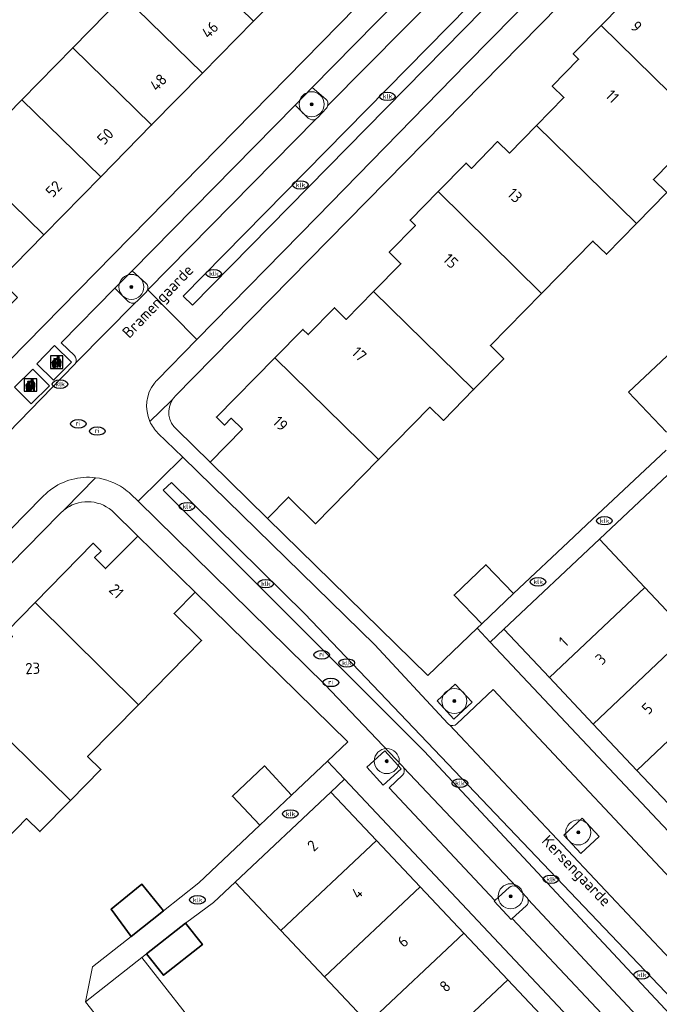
# Model space of a CAD drawing. Header units: metres. Extents: x 103671 to 105190, y 427150 to 429171.
# Tile 80 of 256: x 103753 to 103805, y 427797 to 427876. Entities that reach past the tile are written whole.
import ezdxf
from ezdxf.enums import TextEntityAlignment as Align

# ---------------------------------------------------------------- set-up
doc = ezdxf.new("R2010")
doc.units = ezdxf.units.M
for name, color, linetype, lineweight in [('B-WE-GR-BEPLANTING_CULTUUR_HEESTERS-GV', 253, 'Continuous', 18), ('B-WE-GR-BOOM-S', 253, 'Continuous', 25), ('B-WE-GR-HAAG-GV', 253, 'Continuous', 13), ('B-WE-IE-AFVAL APART PLAATS-S', 253, 'Continuous', 25), ('B-WE-IE-MEUBILAIR-S', 253, 'Continuous', 25), ('B-WE-IE-TERREINAFSCHEIDING_KUNSTMATIG_MUUR-G', 253, 'IE-TERREINAFSCHEIDING_KUNSTMATIG-SO', 18), ('B-WE-OG-BEBOUWING-GV', 253, 'Continuous', 35), ('B-WE-OG-BEBOUWING-T18', 7, 'Continuous', 18), ('B-WE-OG-TERREIN_ERF-GV', 253, 'Continuous', 18), ('B-WE-OG-TOPOGRAFIE-T18', 7, 'Continuous', 18), ('B-WE-VH-GESLOTENVERHARDING_BETON-GV', 253, 'Continuous', 18), ('B-WE-VH-ONVERHARD_ZAND-GV', 253, 'Continuous', 18), ('B-WE-VH-OPENVERHARDING-GV', 253, 'Continuous', 18), ('B-WE-VH-OPENVERHARDING_BETONSTRAATSTEEN-GV', 253, 'Continuous', 18)]:
    doc.layers.add(name, color=color, linetype=linetype, lineweight=lineweight)
doc.styles.add('NLCS-ISO', font='NLCS-ISO.ttf')
doc.styles.add('NLCS-ISO-M500-T18', font='NLCS-ISO.ttf', dxfattribs={"height": 0.9})
doc.linetypes.add('IE-TERREINAFSCHEIDING_KUNSTMATIG-SO', pattern='A,4,[82,NLCS.SHX,S=0.75,R=90,X=0,Y=0],4,-2', length=10)

# ---------------------------------------------------------------- blocks, each defined once
blk = doc.blocks.new('SIE-AFVAL APART PLAATS-SO')
h = blk.add_hatch(color=256)
h.dxf.hatch_style = 1
h.paths.add_polyline_path([(-0.09, 0.07), (-1.76, 0.07, 0.819081), (-1.79, -0.09), (-1.4, -2.19, 0.36153), (-1.37, -2.21), (-0.47, -2.21, 0.36153), (-0.44, -2.19), (-0.05, -0.09, 0.819081)])
h.paths.add_polyline_path([(-0.16, -0.1), (-0.2, -0.33), (-0.49, -0.33), (-0.47, -0.1)], flags=16)
h.paths.add_polyline_path([(-0.55, -0.1), (-0.58, -0.33), (-0.87, -0.33), (-0.87, -0.1)], flags=16)
h.paths.add_polyline_path([(-0.22, -0.42), (-0.27, -0.73), (-0.53, -0.73), (-0.5, -0.42)], flags=16)
h.paths.add_polyline_path([(-0.58, -0.42), (-0.61, -0.73), (-0.87, -0.73), (-0.87, -0.42)], flags=16)
h.paths.add_polyline_path([(-0.95, -0.1), (-0.95, -0.33), (-1.27, -0.33), (-1.29, -0.1)], flags=16)
h.paths.add_polyline_path([(-0.95, -0.42), (-0.95, -0.73), (-1.23, -0.73), (-1.26, -0.42)], flags=16)
h.paths.add_polyline_path([(-0.29, -0.83), (-0.34, -1.09), (-0.56, -1.09), (-0.54, -0.83)], flags=16)
h.paths.add_polyline_path([(-0.62, -0.83), (-0.65, -1.09), (-0.87, -1.09), (-0.87, -0.83)], flags=16)
h.paths.add_polyline_path([(-0.95, -0.83), (-0.95, -1.09), (-1.2, -1.09), (-1.22, -0.83)], flags=16)
h.paths.add_polyline_path([(-1.35, -0.33), (-1.64, -0.33), (-1.69, -0.1), (-1.37, -0.1)], flags=16)
h.paths.add_polyline_path([(-1.34, -0.42), (-1.31, -0.73), (-1.57, -0.73), (-1.63, -0.42)], flags=16)
h.paths.add_polyline_path([(-0.36, -1.18), (-0.41, -1.44), (-0.6, -1.44), (-0.57, -1.18)], flags=16)
h.paths.add_polyline_path([(-0.65, -1.18), (-0.68, -1.44), (-0.87, -1.44), (-0.87, -1.18)], flags=16)
h.paths.add_polyline_path([(-1.3, -0.83), (-1.28, -1.09), (-1.5, -1.09), (-1.55, -0.83)], flags=16)
h.paths.add_polyline_path([(-0.95, -1.18), (-0.95, -1.44), (-1.17, -1.44), (-1.19, -1.18)], flags=16)
h.paths.add_polyline_path([(-0.42, -1.53), (-0.47, -1.79), (-0.63, -1.79), (-0.6, -1.53)], flags=16)
h.paths.add_polyline_path([(-1.27, -1.18), (-1.25, -1.44), (-1.44, -1.44), (-1.49, -1.18)], flags=16)
h.paths.add_polyline_path([(-0.69, -1.53), (-0.71, -1.79), (-0.87, -1.79), (-0.87, -1.53)], flags=16)
h.paths.add_polyline_path([(-0.95, -1.53), (-0.95, -1.79), (-1.13, -1.79), (-1.16, -1.53)], flags=16)
h.paths.add_polyline_path([(-1.24, -1.53), (-1.22, -1.79), (-1.37, -1.79), (-1.42, -1.53)], flags=16)
h.paths.add_polyline_path([(-0.49, -1.89), (-0.53, -2.13), (-0.66, -2.13), (-0.64, -1.89)], flags=16)
h.paths.add_polyline_path([(-0.72, -1.89), (-0.74, -2.13), (-0.87, -2.13), (-0.87, -1.89)], flags=16)
h.paths.add_polyline_path([(-0.95, -1.89), (-0.95, -2.13), (-1.1, -2.13), (-1.12, -1.89)], flags=16)
h.paths.add_polyline_path([(-1.21, -1.89), (-1.18, -2.13), (-1.31, -2.13), (-1.35, -1.89)], flags=16)
h.paths.add_polyline_path([(-0.19, 0.78, -0.01173), (-0.3, 0.78, -0.148797), (-0.42, 1.03, -0.136076), (-0.69, 0.87), (-0.78, 0.85, -0.038293), (-1.14, 0.96), (-1.19, 0.81, -0.243822), (-1.56, 0.45, 0.344326), (-1, 0.22, -0.139345), (-0.6, 0.22, 0.618436), (-0.56, 0.27, -0.441494), (-0.47, 0.44, 0.309048)])
h.paths.add_polyline_path([(-0.49, 0.51, 0.351556), (-0.64, 0.31, 0.121061), (-1.02, 0.29, -0.288745), (-1.45, 0.42, 0.203599), (-1.12, 0.79), (-1.09, 0.87, 0.083075), (-0.28, 0.71, -0.242261)], flags=16)
h.paths.add_polyline_path([(-0.4, 0.79, -0.023345), (-0.63, 0.82, 0.07081), (-0.46, 0.9, 0.059965)], flags=16)
h.paths.add_polyline_path([(1.12, 1.48), (-1.07, 1.48, 0.860559), (-1.08, 1.42), (0.29, 1, -0.146703), (0.53, 0.28, 0.421968), (0.56, 0.25), (1.6, 0.31, 0.450293), (1.63, 0.34, 0.122241)])
h.paths.add_polyline_path([(0.26, 1.93, 1), (1.07, 1.93, 1)])
h.paths.add_polyline_path([(1.65, 0.15, 0.429303), (1.62, 0.18), (0.55, 0.23, 0.38429), (0.51, 0.2), (0.16, -2.16, 0.83726), (0.22, -2.18), (0.99, -0.78, -0.688204), (1.05, -0.78), (1.36, -2.14, 0.84934), (1.42, -2.14)])
for p, q in [((-0.09, 0.07), (-1.76, 0.07)), ((-1.4, -2.19), (-1.79, -0.09)), ((-1.37, -0.1), (-1.69, -0.1)), ((-1.64, -0.33), (-1.69, -0.1)), ((-1.64, -0.33), (-1.35, -0.33)), ((-1.63, -0.42), (-1.34, -0.42)), ((-1.57, -0.73), (-1.63, -0.42)), ((-1.57, -0.73), (-1.31, -0.73)), ((-1.55, -0.83), (-1.3, -0.83)), ((-1.5, -1.09), (-1.55, -0.83)), ((-1.5, -1.09), (-1.28, -1.09)), ((-1.49, -1.18), (-1.27, -1.18)), ((-1.44, -1.44), (-1.49, -1.18)), ((-1.44, -1.44), (-1.25, -1.44)), ((-1.42, -1.53), (-1.24, -1.53)), ((-1.37, -1.79), (-1.42, -1.53)), ((-1.37, -1.79), (-1.22, -1.79)), ((-1.37, -2.21), (-0.47, -2.21)), ((-1.31, -2.13), (-1.35, -1.89)), ((-1.35, -1.89), (-1.21, -1.89)), ((-1.31, -2.13), (-1.18, -2.13)), ((-0.95, -0.1), (-1.29, -0.1)), ((-1.27, -0.33), (-0.95, -0.33)), ((-1.26, -0.42), (-0.95, -0.42)), ((-1.23, -0.73), (-0.95, -0.73)), ((-1.22, -0.83), (-0.95, -0.83)), ((-1.2, -1.09), (-0.95, -1.09)), ((-1.19, -1.18), (-0.95, -1.18)), ((-1.17, -1.44), (-0.95, -1.44)), ((-1.16, -1.53), (-0.95, -1.53)), ((-1.13, -1.79), (-0.95, -1.79)), ((-1.12, -1.89), (-0.95, -1.89)), ((-1.1, -2.13), (-0.95, -2.13)), ((-0.95, -0.1), (-0.95, -0.33)), ((-0.95, -0.42), (-0.95, -0.73)), ((-0.95, -0.83), (-0.95, -1.09)), ((-0.95, -1.18), (-0.95, -1.44)), ((-0.95, -1.53), (-0.95, -1.79)), ((-0.95, -1.89), (-0.95, -2.13)), ((-0.87, -0.1), (-0.87, -0.33)), ((-0.55, -0.1), (-0.87, -0.1)), ((-0.87, -0.33), (-0.58, -0.33)), ((-0.87, -0.42), (-0.87, -0.73)), ((-0.87, -0.42), (-0.58, -0.42)), ((-0.87, -0.73), (-0.61, -0.73)), ((-0.87, -0.83), (-0.62, -0.83)), ((-0.87, -0.83), (-0.87, -1.09)), ((-0.87, -1.09), (-0.65, -1.09)), ((-0.87, -1.18), (-0.65, -1.18)), ((-0.87, -1.18), (-0.87, -1.44)), ((-0.87, -1.44), (-0.68, -1.44)), ((-0.87, -1.53), (-0.69, -1.53)), ((-0.87, -1.53), (-0.87, -1.79)), ((-0.87, -1.79), (-0.71, -1.79)), ((-0.87, -1.89), (-0.87, -2.13)), ((-0.87, -1.89), (-0.72, -1.89)), ((-0.87, -2.13), (-0.74, -2.13)), ((-0.66, -2.13), (-0.53, -2.13)), ((-0.64, -1.89), (-0.49, -1.89)), ((-0.63, -1.79), (-0.47, -1.79)), ((-0.6, -1.44), (-0.41, -1.44)), ((-0.6, -1.53), (-0.42, -1.53)), ((-0.57, -1.18), (-0.36, -1.18)), ((-0.56, -1.09), (-0.34, -1.09)), ((-0.54, -0.83), (-0.29, -0.83)), ((-0.53, -0.73), (-0.27, -0.73)), ((-0.53, -2.13), (-0.49, -1.89)), ((-0.5, -0.42), (-0.22, -0.42)), ((-0.49, -0.33), (-0.2, -0.33)), ((-0.16, -0.1), (-0.47, -0.1)), ((-0.47, -1.79), (-0.42, -1.53)), ((-0.44, -2.19), (-0.05, -0.09)), ((-0.41, -1.44), (-0.36, -1.18)), ((-0.34, -1.09), (-0.29, -0.83)), ((-0.27, -0.73), (-0.22, -0.42)), ((-0.2, -0.33), (-0.16, -0.1))]:
    blk.add_line(p, q)
blk.add_lwpolyline([(-2.5, -2.51), (2.5, -2.51), (2.5, 2.49), (-2.5, 2.49)], close=True)
for points in [[(-0.78, 0.85, -0.038293), (-1.14, 0.96), (-1.19, 0.81, -0.243822), (-1.56, 0.45, 0.344326), (-1, 0.22, -0.139345), (-0.6, 0.22, 0.618436), (-0.56, 0.27, -0.441494), (-0.47, 0.44, 0.309048), (-0.19, 0.78, -0.01173), (-0.3, 0.78, -0.01173)], [(-0.78, 0.85), (-0.69, 0.87, 0.136076), (-0.42, 1.03, 0.156405), (-0.29, 0.77)], [(-0.78, 0.85), (-0.69, 0.87, 0.136076), (-0.42, 1.03, 0.148797), (-0.3, 0.78, 0.148797)], [(-0.63, 0.82, 0.07081), (-0.46, 0.9, 0.059965), (-0.4, 0.79, 0.059965)], [(-0.4, 0.79, -0.023345), (-0.63, 0.82)]]:
    blk.add_lwpolyline(points, format="xyb")
for points in [[(-1.09, 0.87), (-1.12, 0.79, -0.203599), (-1.45, 0.42, 0.288745), (-1.02, 0.29, -0.121061), (-0.64, 0.31, -0.351556), (-0.49, 0.51, 0.242261), (-0.28, 0.71, -0.083075)], [(-1.07, 1.48), (1.12, 1.48, -0.122241), (1.63, 0.34, -0.450293), (1.6, 0.31), (0.56, 0.25, -0.421968), (0.53, 0.28, 0.146703), (0.29, 1), (-1.08, 1.42, -0.860559)], [(0.55, 0.23), (1.62, 0.18, -0.429303), (1.65, 0.15), (1.42, -2.14, -0.84934), (1.36, -2.14), (1.05, -0.78, 0.688204), (0.99, -0.78), (0.22, -2.18, -0.83726), (0.16, -2.16), (0.51, 0.2, -0.38429)]]:
    blk.add_lwpolyline(points, format="xyb", close=True)
for points in [[(-1.35, -0.33), (-1.37, -0.1)], [(-1.31, -0.73), (-1.34, -0.42)], [(-1.28, -1.09), (-1.3, -0.83)], [(-1.27, -0.33), (-1.29, -0.1)], [(-1.25, -1.44), (-1.27, -1.18)], [(-1.23, -0.73), (-1.26, -0.42)], [(-1.22, -1.79), (-1.24, -1.53)], [(-1.2, -1.09), (-1.22, -0.83)], [(-1.18, -2.13), (-1.21, -1.89)], [(-1.17, -1.44), (-1.19, -1.18)], [(-1.18, -2.22), (-1.18, -2.21)], [(-1.13, -1.79), (-1.16, -1.53)], [(-1.1, -2.13), (-1.12, -1.89)], [(-0.74, -2.13), (-0.72, -1.89)], [(-0.71, -1.79), (-0.69, -1.53)], [(-0.68, -1.44), (-0.65, -1.18)], [(-0.66, -2.13), (-0.64, -1.89)], [(-0.65, -1.09), (-0.62, -0.83)], [(-0.63, -1.79), (-0.6, -1.53)], [(-0.61, -0.73), (-0.58, -0.42)], [(-0.6, -1.44), (-0.57, -1.18)], [(-0.58, -0.33), (-0.55, -0.1)], [(-0.56, -1.09), (-0.54, -0.83)], [(-0.53, -0.73), (-0.5, -0.42)], [(-0.49, -0.33), (-0.47, -0.1)]]:
    blk.add_lwpolyline(points)
blk.add_circle((0.66, 1.93), 0.401)
for centre, radius, start, end in [((-1.76, -0.01), 0.0869, 90, 247.281), ((-0.09, -0.01), 0.0869, 292.719, 90), ((-1.37, -2.18), 0.0318, 190.4943, 270), ((-0.47, -2.18), 0.0318, 270, 349.5057)]:
    blk.add_arc(centre, radius, start, end)
blk = doc.blocks.new('SIE-MEUBILAIR_PUT_RIOOLPUT-SO')
blk.add_ellipse((0, 0), major_axis=(1.25, 0), ratio=0.54)
at = {"style": 'NLCS-ISO'}
blk.add_text('ri', height=0.75, dxfattribs=at).set_placement((-0.04, 0.07), align=Align.MIDDLE_CENTER)
blk = doc.blocks.new('SIE-MEUBILAIR_PUT_KOLK-SO')
blk.add_ellipse((0, 0), major_axis=(1.25, 0), ratio=0.54)
at = {"style": 'NLCS-ISO'}
blk.add_text('klk', height=0.75, dxfattribs=at).set_placement((0.03, 0), align=Align.MIDDLE_CENTER)
blk = doc.blocks.new('SGR-BOOM_GBKN-SO')
at = {"linetype": 'ByBlock', "lineweight": 18}
h = blk.add_hatch(color=0, dxfattribs=at)
h.dxf.hatch_style = 1
edge = h.paths.add_edge_path()
edge.add_arc((0, 0), 0.25, 0, 360)
at = {"color": 0, "linetype": 'ByBlock', "lineweight": 18}
for radius in [2, 0.25]:
    blk.add_circle((0, 0), radius, dxfattribs=at)
at = {"color": 0, "linetype": 'ByBlock', "lineweight": 18, "style": 'NLCS-ISO'}
blk.add_attdef('SOORT', (2.5, 0), '', height=1.5, dxfattribs=at)

msp = doc.modelspace()

# ---------------------------------------------------------------- linework, layer by layer
at = {"layer": 'B-WE-GR-BEPLANTING_CULTUUR_HEESTERS-GV', "flags": 128}
for points in [[(103789.618, 427821.209), (103788.27, 427822.662), (103786.817, 427821.315), (103788.165, 427819.862)], [(103783.956, 427815.881), (103782.64, 427817.321), (103781.2, 427816.005), (103782.515, 427814.565)], [(103798.415, 427811.931), (103796.952, 427810.58), (103798.304, 427809.117), (103799.766, 427810.468)]]:
    msp.add_lwpolyline(points, close=True, dxfattribs=at)
at = {"layer": 'B-WE-GR-BEPLANTING_CULTUUR_HEESTERS-GV'}
for points in [[(103793.179, 427806.45, 0.340636), (103792.571, 427806.398)], [(103793.273, 427806.371, 0.052132), (103793.179, 427806.45)], [(103793.936, 427804.923, 0.315746), (103794.06, 427805.484)], [(103794.06, 427805.484, 0.088048), (103793.963, 427805.635)]]:
    msp.add_lwpolyline(points, format="xyb", dxfattribs=at)
at = {"layer": 'B-WE-GR-BEPLANTING_CULTUUR_HEESTERS-GV', "flags": 128}
for points in [[(103792.571, 427806.398), (103791.438, 427805.364), (103791.374, 427805.302), (103792.745, 427803.836), (103792.824, 427803.908), (103793.936, 427804.923)], [(103793.963, 427805.635), (103793.273, 427806.371)]]:
    msp.add_lwpolyline(points, dxfattribs=at)
at = {"layer": 'B-WE-GR-HAAG-GV', "flags": 128}
for points in [[(103777.934, 427869.41), (103776.849, 427870.352), (103775.475, 427868.935), (103776.536, 427867.889)], [(103777.256, 427867.908), (103777.976, 427868.695)], [(103763.55, 427854.704), (103762.454, 427855.693), (103761.069, 427854.295), (103762.137, 427853.243)], [(103762.843, 427853.247), (103763.571, 427853.981)]]:
    msp.add_lwpolyline(points, dxfattribs=at)
at = {"layer": 'B-WE-GR-HAAG-GV'}
for points in [[(103778.074, 427868.855, 0.315927), (103777.934, 427869.41)], [(103777.976, 427868.695, 0.100557), (103778.074, 427868.855)], [(103776.536, 427867.889, 0.336861), (103777.137, 427867.813)], [(103777.137, 427867.813, 0.074873), (103777.256, 427867.908)], [(103763.678, 427854.143, 0.316122), (103763.55, 427854.704)], [(103763.571, 427853.981, 0.092855), (103763.678, 427854.143)], [(103762.137, 427853.243, 0.33465), (103762.732, 427853.163)], [(103762.732, 427853.163, 0.076175), (103762.843, 427853.247)]]:
    msp.add_lwpolyline(points, format="xyb", dxfattribs=at)
at = {"layer": 'B-WE-IE-TERREINAFSCHEIDING_KUNSTMATIG_MUUR-G', "flags": 128}
for points in [[(103790.39, 427827.46), (103790.028, 427827.114), (103786.073, 427823.335)], [(103779.702, 427818.042), (103778.07, 427816.497), (103775.203, 427813.784)]]:
    msp.add_lwpolyline(points, dxfattribs=at)
at = {"layer": 'B-WE-OG-BEBOUWING-GV', "flags": 128}
for points in [[(103771.92, 427888.006), (103765.849, 427881.811), (103772.146, 427875.638), (103778.189, 427881.803)], [(103765.849, 427881.811), (103761.783, 427877.662), (103768.079, 427871.49), (103772.146, 427875.638)], [(103799.924, 427875.287), (103808.2, 427867.167), (103813.237, 427872.303), (103811.06, 427874.438), (103812.747, 427876.158), (103808.168, 427880.613), (103805.614, 427878.002), (103804.72, 427878.877), (103805.245, 427879.413), (103804.594, 427880.05)], [(103761.783, 427877.662), (103757.718, 427873.513), (103764.012, 427867.342), (103768.079, 427871.49)], [(103808.2, 427867.167), (103799.924, 427875.287), (103797.698, 427873.017), (103798.126, 427872.598), (103796.021, 427870.451), (103796.959, 427869.529), (103794.772, 427867.304), (103802.76, 427859.477), (103805.175, 427861.94), (103804.104, 427862.99)], [(103757.718, 427873.513), (103753.652, 427869.364), (103759.946, 427863.194), (103764.012, 427867.342)], [(103753.652, 427869.364), (103749.094, 427864.712), (103755.396, 427858.552), (103759.946, 427863.194)], [(103794.772, 427867.304), (103792.599, 427865.093), (103791.661, 427866.015), (103789.561, 427863.873), (103789.133, 427864.293), (103786.9, 427862.015), (103795.176, 427853.884), (103799.275, 427858.065), (103800.346, 427857.015), (103802.76, 427859.477)], [(103749.094, 427864.712), (103745.567, 427861.112), (103745.322, 427860.862), (103751.623, 427854.704), (103751.875, 427854.961), (103755.396, 427858.552)], [(103786.9, 427862.015), (103784.667, 427859.737), (103785.096, 427859.317), (103782.996, 427857.175), (103783.936, 427856.251), (103781.749, 427854.026), (103789.737, 427846.196), (103792.151, 427848.658), (103791.08, 427849.707), (103795.176, 427853.884)], [(103781.749, 427854.026), (103779.568, 427851.806), (103778.628, 427852.73), (103776.535, 427850.585), (103776.106, 427851.004), (103773.867, 427848.732), (103782.145, 427840.596), (103786.251, 427844.783), (103787.322, 427843.733), (103789.737, 427846.196)], [(103773.263, 427835.899), (103774.94, 427837.608), (103777.118, 427835.469), (103782.145, 427840.596), (103773.867, 427848.732), (103769.195, 427843.992), (103769.842, 427843.359), (103770.37, 427843.898), (103771.269, 427843.018), (103768.693, 427840.386)], [(103754.707, 427829.17), (103762.957, 427821.009), (103768.005, 427826.143), (103765.812, 427828.286), (103767.494, 427830.008), (103762.914, 427834.482), (103760.334, 427831.89), (103759.456, 427832.764), (103759.976, 427833.287), (103759.349, 427833.911)], [(103795.795, 427823.177), (103803.412, 427830.386), (103799.79, 427834.231), (103792.158, 427827.041)], [(103792.928, 427829.885), (103790.717, 427832.199), (103788.18, 427829.774), (103790.39, 427827.46)], [(103803.412, 427830.386), (103795.795, 427823.177), (103799.291, 427819.463), (103806.909, 427826.673)], [(103754.707, 427829.17), (103752.468, 427826.884), (103752.896, 427826.465), (103750.8, 427824.325), (103751.736, 427823.407), (103749.547, 427821.175), (103757.532, 427813.351), (103759.96, 427815.83), (103758.895, 427816.877), (103762.957, 427821.009)], [(103802.787, 427815.75), (103810.406, 427822.961), (103806.909, 427826.673), (103799.291, 427819.463)], [(103810.406, 427822.961), (103802.787, 427815.75), (103806.283, 427812.036), (103813.903, 427819.249)], [(103749.933, 427807.732), (103754.026, 427811.911), (103755.096, 427810.863), (103757.532, 427813.351), (103749.547, 427821.175), (103747.362, 427818.947), (103746.426, 427819.865), (103744.331, 427817.727), (103743.903, 427818.145), (103741.681, 427815.877)], [(103775.203, 427813.784), (103773.029, 427816.114), (103770.469, 427813.698), (103772.656, 427811.381)], [(103778.338, 427814.025), (103770.701, 427806.833), (103774.334, 427802.974), (103781.971, 427810.167)], [(103785.468, 427806.454), (103781.971, 427810.167), (103774.334, 427802.974), (103777.83, 427799.261)], [(103762.38, 427802.493), (103764.96, 427804.528), (103763.231, 427806.658), (103762.08, 427805.724), (103760.775, 427804.664)], [(103788.965, 427802.741), (103785.468, 427806.454), (103777.83, 427799.261), (103781.326, 427795.549)], [(103766.72, 427803.55), (103763.618, 427801.104), (103764.974, 427799.384), (103768.076, 427801.83)], [(103792.461, 427799.029), (103788.965, 427802.741), (103781.326, 427795.549), (103784.822, 427791.836)], [(103795.958, 427795.317), (103792.461, 427799.029), (103784.822, 427791.836), (103788.319, 427788.123)]]:
    msp.add_lwpolyline(points, close=True, dxfattribs=at)
at = {"layer": 'B-WE-OG-TERREIN_ERF-GV', "flags": 128}
for points in [[(103824.721, 427922.03), (103822.526, 427924.148), (103818.263, 427919.812), (103816.821, 427921.21), (103813.299, 427917.618), (103809.528, 427913.771), (103805.712, 427909.879), (103801.897, 427905.987), (103798.082, 427902.095), (103794.296, 427898.233), (103790.504, 427894.365), (103784.357, 427888.094), (103778.189, 427881.803), (103772.146, 427875.638), (103768.079, 427871.49), (103764.012, 427867.342), (103759.946, 427863.194), (103755.396, 427858.552), (103751.875, 427854.961), (103753.303, 427853.56), (103749.035, 427849.212), (103751.213, 427847.073)], [(103795.795, 427823.177), (103792.158, 427827.041), (103791.066, 427826.012), (103826.891, 427787.958), (103828.492, 427789.465), (103827.903, 427790.091), (103827.393, 427789.612), (103823.762, 427793.468), (103820.266, 427797.182), (103816.77, 427800.895), (103813.274, 427804.609), (103809.778, 427808.322), (103806.283, 427812.036), (103802.787, 427815.75), (103799.291, 427819.463)], [(103779.43, 427815.052), (103778.338, 427814.025), (103781.971, 427810.167), (103785.468, 427806.454), (103788.965, 427802.741), (103792.461, 427799.029), (103795.958, 427795.317), (103799.455, 427791.604), (103802.951, 427787.892), (103806.448, 427784.179), (103809.945, 427780.467), (103813.583, 427776.605), (103813.059, 427776.112), (103813.655, 427775.479), (103815.255, 427776.986)], [(103795.311, 427780.697), (103791.815, 427784.41), (103788.319, 427788.123), (103784.822, 427791.836), (103781.326, 427795.549), (103777.83, 427799.261), (103774.334, 427802.974), (103770.701, 427806.833), (103768.954, 427805.188), (103766.72, 427803.55), (103768.076, 427801.83), (103764.974, 427799.384), (103763.618, 427801.104), (103763.225, 427800.795), (103768.543, 427794.044), (103774.481, 427786.504), (103786.869, 427770.778), (103800.339, 427753.693), (103811.675, 427764.354), (103806.45, 427769.903), (103805.934, 427769.417), (103802.303, 427773.272), (103798.807, 427776.984)], [(103774.481, 427786.504), (103768.543, 427794.044), (103763.225, 427800.795), (103758.735, 427797.253), (103764.227, 427790.275), (103775.022, 427776.7), (103785.505, 427763.329), (103795.919, 427750), (103796.128, 427749.732), (103796.413, 427750), (103800.339, 427753.693), (103786.869, 427770.778)]]:
    msp.add_lwpolyline(points, close=True, dxfattribs=at)
for points in [[(103802.689, 427883.154), (103765.88, 427845.642)], [(103791.661, 427866.015), (103792.599, 427865.093), (103794.772, 427867.304), (103796.959, 427869.529), (103796.021, 427870.451), (103798.126, 427872.598), (103797.698, 427873.017), (103799.924, 427875.287), (103804.594, 427880.05), (103805.245, 427879.413), (103804.72, 427878.877), (103805.614, 427878.002), (103808.168, 427880.613), (103805.351, 427883.354)], [(103745.307, 427876.074), (103742.812, 427873.594), (103741.148, 427875.267), (103738.428, 427872.471), (103740.257, 427870.68), (103737.717, 427868.087), (103743.762, 427862.164), (103743.873, 427862.277), (103744.12, 427862.53), (103745.567, 427861.112), (103749.094, 427864.712), (103753.652, 427869.364), (103757.718, 427873.513), (103761.783, 427877.662)], [(103808.2, 427867.167), (103804.104, 427862.99), (103805.175, 427861.94), (103802.76, 427859.477), (103800.346, 427857.015), (103799.275, 427858.065), (103795.176, 427853.884), (103791.08, 427849.707), (103792.151, 427848.658), (103789.737, 427846.196), (103787.322, 427843.733), (103786.251, 427844.783), (103782.145, 427840.596), (103777.118, 427835.469), (103774.94, 427837.608), (103773.263, 427835.899), (103786.073, 427823.335), (103790.028, 427827.114), (103790.39, 427827.46), (103788.18, 427829.774), (103790.717, 427832.199), (103792.928, 427829.885), (103797.735, 427834.414), (103798.791, 427835.408), (103805.114, 427841.365)], [(103766.038, 427842.992), (103768.693, 427840.386), (103771.269, 427843.018), (103770.37, 427843.898), (103769.842, 427843.359), (103769.195, 427843.992), (103773.867, 427848.732), (103776.106, 427851.004), (103776.535, 427850.585), (103778.628, 427852.73), (103779.568, 427851.806), (103781.749, 427854.026), (103783.936, 427856.251), (103782.996, 427857.175), (103785.096, 427859.317), (103784.667, 427859.737), (103786.9, 427862.015), (103789.133, 427864.293), (103789.561, 427863.873), (103791.661, 427866.015)], [(103805.156, 427842.779), (103802.126, 427845.992), (103807.354, 427850.921)], [(103806.172, 427840.243), (103799.79, 427834.231), (103803.412, 427830.386), (103806.909, 427826.673)], [(103749.547, 427821.175), (103751.736, 427823.407), (103750.8, 427824.325), (103752.896, 427826.465), (103752.468, 427826.884), (103754.707, 427829.17), (103759.349, 427833.911), (103759.976, 427833.287), (103759.456, 427832.764), (103760.334, 427831.89), (103762.914, 427834.482), (103760.825, 427836.522)], [(103756.666, 427836.238), (103723.92, 427802.847), (103727.493, 427798.342), (103728.699, 427799.579), (103727.154, 427801.085), (103730.882, 427804.867), (103731.311, 427804.445), (103733.435, 427806.6), (103734.377, 427805.681), (103736.549, 427807.907), (103738.709, 427810.121), (103737.774, 427811.033), (103739.876, 427813.179), (103739.448, 427813.598), (103741.681, 427815.877), (103743.903, 427818.145), (103744.331, 427817.727), (103746.426, 427819.865), (103747.362, 427818.947), (103749.547, 427821.175)], [(103764.227, 427790.275), (103758.735, 427797.253), (103759.301, 427800.065), (103762.38, 427802.493), (103760.775, 427804.664), (103762.08, 427805.724), (103763.231, 427806.658), (103764.96, 427804.528), (103767.797, 427806.765), (103772.656, 427811.381), (103770.469, 427813.698), (103773.029, 427816.114), (103775.203, 427813.784), (103778.07, 427816.497), (103779.702, 427818.042), (103767.494, 427830.008), (103765.812, 427828.286), (103768.005, 427826.143), (103762.957, 427821.009), (103758.895, 427816.877), (103759.96, 427815.83), (103757.532, 427813.351), (103755.096, 427810.863), (103754.026, 427811.911), (103749.933, 427807.732)]]:
    msp.add_lwpolyline(points, dxfattribs=at)
at = {"layer": 'B-WE-OG-TERREIN_ERF-GV'}
for points in [[(103765.712, 427845.433, 0.387182), (103766.038, 427842.992)], [(103765.88, 427845.642, 0.039608), (103765.712, 427845.433)], [(103760.825, 427836.522, 0.362349), (103757.006, 427836.563)], [(103757.006, 427836.563, 0.040547), (103756.666, 427836.238)]]:
    msp.add_lwpolyline(points, format="xyb", dxfattribs=at)
at = {"layer": 'B-WE-VH-GESLOTENVERHARDING_BETON-GV', "flags": 128}
for points in [[(103756.27, 427849.709), (103754.843, 427848.258), (103756.184, 427846.94), (103757.611, 427848.391)], [(103755.848, 427846.487), (103754.533, 427847.83), (103753.071, 427846.399), (103754.386, 427845.055)]]:
    msp.add_lwpolyline(points, close=True, dxfattribs=at)
at = {"layer": 'B-WE-VH-ONVERHARD_ZAND-GV', "flags": 128}
for points in [[(103777.934, 427869.41), (103776.849, 427870.352), (103775.475, 427868.935), (103776.536, 427867.889)], [(103777.256, 427867.908), (103777.976, 427868.695)], [(103763.55, 427854.704), (103762.454, 427855.693), (103761.069, 427854.295), (103762.137, 427853.243)], [(103762.843, 427853.247), (103763.571, 427853.981)]]:
    msp.add_lwpolyline(points, dxfattribs=at)
at = {"layer": 'B-WE-VH-ONVERHARD_ZAND-GV'}
for points in [[(103778.074, 427868.855, 0.315927), (103777.934, 427869.41)], [(103777.976, 427868.695, 0.100557), (103778.074, 427868.855)], [(103776.536, 427867.889, 0.336861), (103777.137, 427867.813)], [(103777.137, 427867.813, 0.074873), (103777.256, 427867.908)], [(103763.678, 427854.143, 0.316122), (103763.55, 427854.704)], [(103763.571, 427853.981, 0.092855), (103763.678, 427854.143)], [(103762.137, 427853.243, 0.33465), (103762.732, 427853.163)], [(103762.732, 427853.163, 0.076175), (103762.843, 427853.247)]]:
    msp.add_lwpolyline(points, format="xyb", dxfattribs=at)
at = {"layer": 'B-WE-VH-OPENVERHARDING-GV', "flags": 128}
for points in [[(103822.752, 427914.317), (103831.044, 427922.764), (103829.616, 427924.247), (103831.028, 427925.688), (103831.068, 427925.649), (103843.865, 427938.601), (103845.243, 427940.087), (103853.503, 427948.51), (103853.43, 427948.586), (103854.913, 427950.074), (103856.358, 427948.566), (103860.679, 427953.006), (103858.655, 427956.5), (103857.277, 427955.103), (103854.501, 427952.288), (103853.171, 427950.948), (103829.031, 427926.426), (103824.721, 427922.03), (103751.213, 427847.073)], [(103757.848, 427848.912), (103756.795, 427849.919), (103761.069, 427854.295), (103762.454, 427855.693), (103775.475, 427868.935), (103776.849, 427870.352), (103788.768, 427882.476), (103790.193, 427883.91), (103802.125, 427896.046), (103803.472, 427897.528), (103815.411, 427909.649), (103816.818, 427911.067), (103820.965, 427915.365), (103822.045, 427914.31)], [(103807.354, 427850.921), (103802.126, 427845.992), (103805.156, 427842.779)], [(103751.213, 427847.073), (103746.907, 427842.708), (103716.692, 427811.93), (103715.339, 427810.553), (103717.83, 427807.399), (103720.125, 427809.741), (103721.852, 427811.502), (103720.356, 427812.938), (103721.849, 427814.462), (103721.897, 427814.416), (103734.259, 427826.958), (103735.624, 427828.39), (103746.939, 427839.931), (103746.908, 427839.965), (103748.327, 427841.464), (103749.906, 427840.029), (103757.861, 427848.201)], [(103765.712, 427845.433), (103765.582, 427845.307), (103763.875, 427843.653)], [(103764.524, 427842.723), (103766.5, 427840.792), (103781.841, 427825.8), (103787.684, 427819.498)], [(103790.028, 427827.114), (103786.073, 427823.335), (103773.263, 427835.899), (103768.693, 427840.386), (103766.038, 427842.992)], [(103805.114, 427841.365), (103798.791, 427835.408), (103797.735, 427834.414), (103792.928, 427829.885), (103790.39, 427827.46), (103790.028, 427827.114), (103791.066, 427826.012), (103792.158, 427827.041), (103799.79, 427834.231), (103806.172, 427840.243)], [(103833.012, 427776.489), (103835.496, 427778.846), (103835.012, 427779.354), (103832.962, 427781.505), (103832.531, 427781.958), (103830.823, 427783.784), (103826.891, 427787.958), (103791.066, 427826.012), (103790.028, 427827.114)], [(103788.396, 427819.476), (103791.294, 427822.234), (103807.896, 427804.538), (103823.96, 427787.569), (103821.036, 427784.802)]]:
    msp.add_lwpolyline(points, dxfattribs=at)
for points in [[(103756.184, 427846.94), (103754.843, 427848.258), (103756.27, 427849.709), (103757.611, 427848.391)], [(103753.071, 427846.399), (103754.533, 427847.83), (103755.848, 427846.487), (103754.386, 427845.055)], [(103786.817, 427821.315), (103788.27, 427822.662), (103789.618, 427821.209), (103788.165, 427819.862)], [(103778.338, 427814.025), (103779.43, 427815.052), (103778.07, 427816.497), (103775.203, 427813.784), (103772.656, 427811.381), (103767.797, 427806.765), (103764.96, 427804.528), (103762.38, 427802.493), (103759.301, 427800.065), (103758.735, 427797.253), (103763.225, 427800.795), (103763.618, 427801.104), (103766.72, 427803.55), (103768.954, 427805.188), (103770.701, 427806.833)]]:
    msp.add_lwpolyline(points, close=True, dxfattribs=at)
at = {"layer": 'B-WE-VH-OPENVERHARDING-GV'}
for points in [[(103757.949, 427848.324, 0.331175), (103757.848, 427848.912)], [(103757.861, 427848.201, 0.080707), (103757.949, 427848.324)], [(103766.038, 427842.992, -0.387182), (103765.712, 427845.433)], [(103763.875, 427843.653, 0.095644), (103764.524, 427842.723)], [(103787.684, 427819.498, 0.06471), (103787.768, 427819.426)], [(103787.768, 427819.426, 0.355711), (103788.396, 427819.476)]]:
    msp.add_lwpolyline(points, format="xyb", dxfattribs=at)
at = {"layer": 'B-WE-VH-OPENVERHARDING_BETONSTRAATSTEEN-GV', "flags": 128}
for points in [[(103777.137, 427867.813), (103777.099, 427867.775), (103763.701, 427854.166), (103767.64, 427850.209), (103777.25, 427860.003), (103789.164, 427872.218), (103800.582, 427883.822), (103796.548, 427887.679), (103791.363, 427882.417), (103791.308, 427882.36)], [(103800.582, 427883.822), (103789.164, 427872.218), (103777.25, 427860.003), (103767.64, 427850.209), (103764.449, 427846.957)], [(103765.88, 427845.642), (103802.689, 427883.154)], [(103789.834, 427881.455), (103788.768, 427882.476), (103776.849, 427870.352), (103777.934, 427869.41)], [(103778.074, 427868.855), (103778.106, 427868.887), (103790.388, 427881.352), (103790.407, 427881.37)], [(103790.407, 427881.37), (103790.388, 427881.352), (103778.106, 427868.887), (103778.074, 427868.855)], [(103776.536, 427867.889), (103775.475, 427868.935), (103762.454, 427855.693)], [(103777.976, 427868.695), (103777.256, 427867.908)], [(103763.678, 427854.143), (103763.701, 427854.166), (103777.099, 427867.775), (103777.137, 427867.813)], [(103762.454, 427855.693), (103763.55, 427854.704)], [(103762.137, 427853.243), (103761.069, 427854.295), (103756.795, 427849.919), (103757.848, 427848.912)], [(103763.571, 427853.981), (103762.843, 427853.247)], [(103764.449, 427846.957), (103767.64, 427850.209), (103763.701, 427854.166), (103763.678, 427854.143)], [(103757.949, 427848.324), (103758.008, 427848.384), (103762.67, 427853.1), (103762.732, 427853.163)], [(103762.732, 427853.163), (103762.67, 427853.1), (103758.008, 427848.384), (103757.949, 427848.324)], [(103757.861, 427848.201), (103749.906, 427840.029), (103748.695, 427838.784), (103752.747, 427835.001), (103755.277, 427837.589)], [(103763.875, 427843.653), (103765.582, 427845.307), (103765.712, 427845.433)], [(103762.353, 427837.835), (103762.932, 427837.267), (103766.5, 427840.792), (103764.524, 427842.723)], [(103787.684, 427819.498), (103781.841, 427825.8), (103766.5, 427840.792), (103762.932, 427837.267), (103777.855, 427822.634), (103784.071, 427816.089)], [(103757.006, 427836.563), (103757.106, 427836.666), (103759.544, 427839.148)], [(103759.544, 427839.148), (103757.106, 427836.666), (103757.006, 427836.563)], [(103755.277, 427837.589), (103752.747, 427835.001), (103740.987, 427822.971), (103724.038, 427805.648), (103721.389, 427802.94)], [(103784.071, 427816.089), (103777.855, 427822.634), (103762.932, 427837.267), (103762.353, 427837.835)], [(103760.825, 427836.522), (103762.914, 427834.482), (103767.494, 427830.008), (103779.702, 427818.042), (103778.07, 427816.497), (103779.43, 427815.052), (103815.255, 427776.986), (103819.201, 427772.813), (103820.919, 427770.997), (103821.225, 427770.678), (103825.277, 427766.452), (103828.179, 427769.214)], [(103721.389, 427802.94), (103722.557, 427801.457), (103723.92, 427802.847), (103756.666, 427836.238)], [(103807.896, 427804.538), (103791.294, 427822.234), (103788.396, 427819.476)], [(103787.768, 427819.426), (103787.803, 427819.389), (103820.905, 427784.234), (103820.945, 427784.192)], [(103820.945, 427784.192), (103820.905, 427784.234), (103787.803, 427819.389), (103787.768, 427819.426)], [(103793.179, 427806.45), (103784.141, 427815.995)], [(103784.141, 427815.995), (103793.179, 427806.45)], [(103784.055, 427815.385), (103782.985, 427814.354), (103791.438, 427805.364), (103792.571, 427806.398)], [(103821.949, 427775.14), (103820.876, 427774.109), (103812.377, 427783.143), (103812.311, 427783.085), (103810.966, 427784.559), (103811.031, 427784.621), (103802.603, 427793.536), (103802.518, 427793.464), (103801.161, 427794.911), (103801.225, 427794.972), (103792.824, 427803.908), (103792.745, 427803.836), (103791.374, 427805.302), (103791.438, 427805.364), (103782.985, 427814.354), (103784.055, 427815.385)], [(103793.273, 427806.371), (103793.963, 427805.635)], [(103802.788, 427796.127), (103802.782, 427796.134), (103794.098, 427805.444), (103794.06, 427805.484)], [(103794.06, 427805.484), (103794.098, 427805.444), (103802.782, 427796.134), (103802.788, 427796.127)], [(103793.936, 427804.923), (103792.824, 427803.908), (103801.225, 427794.972), (103802.3, 427796.007)]]:
    msp.add_lwpolyline(points, dxfattribs=at)
for points in [[(103766.547, 427853.65), (103767.277, 427852.933), (103798.202, 427884.437), (103797.472, 427885.153)], [(103766.547, 427853.65), (103797.472, 427885.153), (103798.202, 427884.437), (103767.277, 427852.933)], [(103815.414, 427787.183), (103826.568, 427775.224), (103825.752, 427774.463), (103805.405, 427796.279), (103785.803, 427817.295), (103777.526, 427825.567), (103764.937, 427838.148), (103765.601, 427838.776), (103776.251, 427828.28)], [(103815.414, 427787.183), (103776.251, 427828.28), (103765.601, 427838.776), (103764.937, 427838.148), (103777.526, 427825.567), (103785.803, 427817.295), (103805.405, 427796.279), (103825.752, 427774.463), (103826.568, 427775.224)], [(103781.2, 427816.005), (103782.64, 427817.321), (103783.956, 427815.881), (103782.515, 427814.565)], [(103798.415, 427811.931), (103799.766, 427810.468), (103798.304, 427809.117), (103796.952, 427810.58)]]:
    msp.add_lwpolyline(points, close=True, dxfattribs=at)
at = {"layer": 'B-WE-VH-OPENVERHARDING_BETONSTRAATSTEEN-GV'}
for points in [[(103777.934, 427869.41, -0.315927), (103778.074, 427868.855)], [(103778.074, 427868.855, -0.100557), (103777.976, 427868.695)], [(103777.137, 427867.813, -0.336861), (103776.536, 427867.889)], [(103777.256, 427867.908, -0.074873), (103777.137, 427867.813)], [(103763.55, 427854.704, -0.316122), (103763.678, 427854.143)], [(103763.678, 427854.143, -0.092855), (103763.571, 427853.981)], [(103762.732, 427853.163, -0.33465), (103762.137, 427853.243)], [(103762.843, 427853.247, -0.076175), (103762.732, 427853.163)], [(103757.848, 427848.912, -0.331175), (103757.949, 427848.324)], [(103757.949, 427848.324, -0.080707), (103757.861, 427848.201)], [(103763.875, 427843.653, -0.274988), (103764.236, 427846.709)], [(103764.236, 427846.709, 0.274988), (103763.875, 427843.653)], [(103764.236, 427846.709, -0.028202), (103764.449, 427846.957)], [(103764.449, 427846.957, 0.028202), (103764.236, 427846.709)], [(103765.712, 427845.433, -0.039608), (103765.88, 427845.642)], [(103764.524, 427842.723, -0.095644), (103763.875, 427843.653)], [(103759.544, 427839.148, 0.19446), (103755.928, 427838.177)], [(103755.928, 427838.177, -0.19446), (103759.544, 427839.148)], [(103759.544, 427839.148, -0.12134), (103761.771, 427838.304)], [(103761.771, 427838.304, 0.12134), (103759.544, 427839.148)], [(103755.928, 427838.177, 0.042789), (103755.277, 427837.589)], [(103755.277, 427837.589, -0.042789), (103755.928, 427838.177)], [(103761.771, 427838.304, -0.036987), (103762.353, 427837.835)], [(103762.353, 427837.835, 0.036987), (103761.771, 427838.304)], [(103757.006, 427836.563, -0.362349), (103760.825, 427836.522)], [(103756.666, 427836.238, -0.040547), (103757.006, 427836.563)], [(103787.768, 427819.426, -0.06471), (103787.684, 427819.498)], [(103788.396, 427819.476, -0.355711), (103787.768, 427819.426)], [(103784.141, 427815.995, -0.345008), (103784.055, 427815.385)], [(103784.055, 427815.385, 0.345008), (103784.141, 427815.995)], [(103784.071, 427816.089, -0.061445), (103784.141, 427815.995)], [(103784.141, 427815.995, 0.061445), (103784.071, 427816.089)], [(103792.571, 427806.398, -0.340636), (103793.179, 427806.45)], [(103793.179, 427806.45, -0.052132), (103793.273, 427806.371)], [(103794.06, 427805.484, -0.315746), (103793.936, 427804.923)], [(103793.963, 427805.635, -0.088048), (103794.06, 427805.484)]]:
    msp.add_lwpolyline(points, format="xyb", dxfattribs=at)

# ---------------------------------------------------------------- block references
at = {"layer": 'B-WE-GR-BOOM-S', "xscale": 0.5, "yscale": 0.5, "zscale": 0.5}
for p in [(103776.8, 427869), (103762.4, 427854.4), (103788.2, 427821.3), (103782.8, 427816.5), (103798.1, 427810.8), (103792.7, 427805.7)]:
    msp.add_blockref('SGR-BOOM_GBKN-SO', p, dxfattribs=at)
at = {"layer": 'B-WE-IE-AFVAL APART PLAATS-S', "xscale": 0.2, "yscale": 0.2, "zscale": 0.2}
for p in [(103756.427, 427848.391), (103754.34, 427846.563)]:
    msp.add_blockref('SIE-AFVAL APART PLAATS-SO', p, dxfattribs=at)
at = {"layer": 'B-WE-IE-MEUBILAIR-S', "xscale": 0.5, "yscale": 0.5, "zscale": 0.5}
for name, p in [('SIE-MEUBILAIR_PUT_KOLK-SO', (103782.85, 427869.63)), ('SIE-MEUBILAIR_PUT_KOLK-SO', (103775.9, 427862.55)), ('SIE-MEUBILAIR_PUT_KOLK-SO', (103768.98, 427855.46)), ('SIE-MEUBILAIR_PUT_KOLK-SO', (103756.7, 427846.63)), ('SIE-MEUBILAIR_PUT_RIOOLPUT-SO', (103758.154, 427843.454)), ('SIE-MEUBILAIR_PUT_RIOOLPUT-SO', (103759.674, 427842.88)), ('SIE-MEUBILAIR_PUT_KOLK-SO', (103766.85, 427836.84)), ('SIE-MEUBILAIR_PUT_KOLK-SO', (103800.19, 427835.71)), ('SIE-MEUBILAIR_PUT_KOLK-SO', (103773.13, 427830.68)), ('SIE-MEUBILAIR_PUT_KOLK-SO', (103794.89, 427830.83)), ('SIE-MEUBILAIR_PUT_RIOOLPUT-SO', (103777.611, 427824.998)), ('SIE-MEUBILAIR_PUT_KOLK-SO', (103779.61, 427824.35)), ('SIE-MEUBILAIR_PUT_RIOOLPUT-SO', (103778.336, 427822.788)), ('SIE-MEUBILAIR_PUT_KOLK-SO', (103788.64, 427814.74)), ('SIE-MEUBILAIR_PUT_KOLK-SO', (103775.1, 427812.28)), ('SIE-MEUBILAIR_PUT_KOLK-SO', (103795.92, 427807.06)), ('SIE-MEUBILAIR_PUT_KOLK-SO', (103767.68, 427805.41)), ('SIE-MEUBILAIR_PUT_KOLK-SO', (103803.16, 427799.42))]:
    msp.add_blockref(name, p, dxfattribs=at)

# ---------------------------------------------------------------- texts
at = {"layer": 'B-WE-OG-BEBOUWING-T18', "style": 'NLCS-ISO-M500-T18'}
for s, rotation, p in [('46', 45.6, (103768.671, 427874.95)), ('9', 315.6, (103802.748, 427875.21)), ('48', 45.6, (103764.551, 427870.749)), ('11', 315.6, (103800.823, 427869.635)), ('50', 45.6, (103760.321, 427866.433)), ('52', 45.6, (103756.205, 427862.235)), ('13', 315.6, (103793.041, 427861.709)), ('15', 315.6, (103787.91, 427856.474)), ('17', 315.7, (103780.601, 427849.025)), ('19', 315.4, (103774.306, 427843.479)), ('21', 315.6, (103761.205, 427830.089)), ('1', 43.3, (103796.918, 427826.03)), ('3', 43.3, (103799.893, 427824.659)), ('23', 2.1, (103754.515, 427823.912)), ('5', 43.3, (103803.617, 427820.704)), ('2', 43.3, (103776.875, 427809.744)), ('4', 43.3, (103780.433, 427805.966)), ('6', 43.3, (103784.087, 427802.086)), ('8', 43.3, (103787.458, 427798.507))]:
    msp.add_text(s, height=0.9, rotation=rotation, dxfattribs=at).set_placement(p, align=Align.MIDDLE)
at = {"layer": 'B-WE-OG-TOPOGRAFIE-T18', "style": 'NLCS-ISO-M500-T18'}
for s, rotation, p in [('Bramengaarde', 46.3, (103764.602, 427853.172)), ('Kersengaarde', 314, (103797.869, 427807.647))]:
    msp.add_text(s, height=0.9, rotation=rotation, dxfattribs=at).set_placement(p, align=Align.MIDDLE)

doc.saveas('drawing.dxf')
